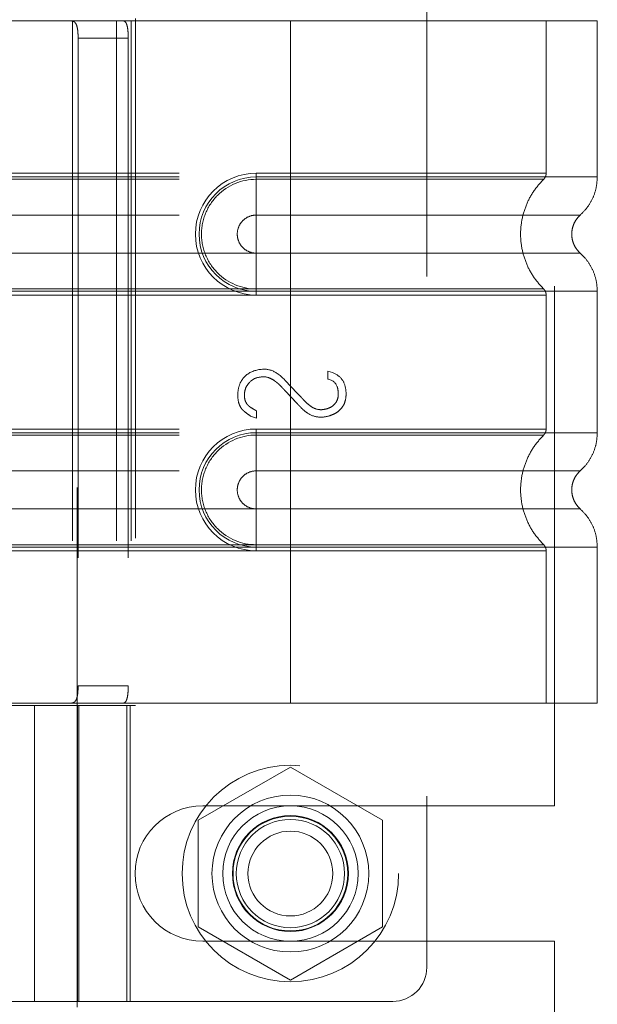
# Model space of a CAD drawing. Header units: inches. Extents: x 0.2 to 10.7, y 0.2 to 7.9.
# Tile 85 of 105: x 6.307 to 6.418, y 3.26 to 3.45. Entities that reach past the tile are written whole.
import ezdxf

# ---------------------------------------------------------------- set-up
doc = ezdxf.new("R2010")
doc.units = ezdxf.units.IN
doc.header["$MEASUREMENT"] = 0
doc.linetypes.add('HIDDEN', pattern=[0.075, 0.05, -0.025])
doc.layers.add('DIMENSIONS', color=140, linetype='Continuous')
doc.styles.add('SLDTEXTSTYLE0', font='TXT', dxfattribs={"width": 0.7})
doc.dimstyles.new('SLDDIMSTYLE0', dxfattribs={"dimtxt": 0.084961, "dimasz": 0.13, "dimexe": 0, "dimexo": 0.0625, "dimgap": 0.02124, "dimtad": 0, "dimtih": 1, "dimtoh": 1, "dimlfac": 12, "dimrnd": 1e-09, "dimzin": 12, "dimdsep": 46, "dimtxsty": 'SLDTEXTSTYLE0', "dimsah": 1, "dimcen": 0.09, "dimadec": 0, "dimazin": 3, "dimtfac": 1, "dimtofl": 0, "dimtmove": 0, "dimatfit": 3, "dimfxl": 0, "dimfrac": 2, "dimtolj": 1, "dimtzin": 12, "dimarcsym": 0})

# ---------------------------------------------------------------- blocks, each defined once
blk = doc.blocks.new('_D_18')
at = {"layer": 'DIMENSIONS'}
for p, q in [((6.30531, 4.64824), (5.77756, 4.64824)), ((5.90256, 4.64824), (5.90256, 4.08164)), ((5.74098, 3.92759), (5.71245, 3.92759)), ((5.71245, 3.92759), (5.71245, 3.79255)), ((6.06413, 3.92759), (6.09266, 3.92759)), ((6.09266, 3.92759), (6.09266, 3.79255)), ((5.71245, 3.79255), (5.74098, 3.79255)), ((6.09266, 3.79255), (6.06413, 3.79255)), ((5.90256, 3.10791), (5.90256, 3.77353)), ((6.30531, 3.10791), (5.77756, 3.10791))]:
    blk.add_line(p, q, dxfattribs=at)
for points in [[(5.90256, 4.64824), (5.88256, 4.51824), (5.92256, 4.51824)], [(5.90256, 3.10791), (5.92256, 3.23791), (5.88256, 3.23791)]]:
    blk.add_solid(points, dxfattribs=at)
at = {"layer": 'DIMENSIONS', "char_height": 0.083333, "attachment_point": 1, "style": 'SLDTEXTSTYLE0'}
for s, insert in [('18.48', (5.74098, 4.05403)), ('469.5', (5.74098, 3.89998))]:
    blk.add_mtext(s, dxfattribs=dict(at, insert=insert))

msp = doc.modelspace()

# ---------------------------------------------------------------- linework, layer by layer
at = {"color": 7, "linetype": 'HIDDEN', "lineweight": 18}
for p, q in [((6.3180888, 3.2597026), (6.3180888, 3.5057655)), ((6.385346, 3.5003062), (6.385346, 3.2673666)), ((6.4099326, 3.298432), (6.4099326, 3.4692237)), ((6.3292738, 3.4499453), (6.3292738, 3.3177275)), ((6.3590993, 3.4494532), (6.3046373, 3.4494532)), ((6.3171979, 3.4494532), (6.3171979, 3.3182196)), ((6.3256339, 3.4494532), (6.3256339, 3.3182196)), ((6.3284459, 3.4494532), (6.3284459, 3.3182196)), ((6.3284459, 3.4494532), (6.3284459, 3.3182196)), ((6.3590993, 3.4494532), (6.3590993, 3.4194465)), ((6.4181544, 3.4494532), (6.3590993, 3.4494532)), ((6.3590993, 3.4494532), (6.3590993, 3.4194465)), ((6.3590993, 3.4494532), (6.3590993, 3.4201572)), ((6.3590993, 3.4494532), (6.3590993, 3.4201572)), ((6.4083119, 3.4201572), (6.4083119, 3.4494532)), ((6.4181544, 3.4194465), (6.4181544, 3.4494532)), ((6.3182507, 3.4461724), (6.3182507, 3.3215005)), ((6.3279015, 3.4461724), (6.3182507, 3.4461724)), ((6.3279015, 3.4461724), (6.3279015, 3.3215005)), ((6.2377082, 3.4201572), (6.3590993, 3.4201572)), ((6.3590993, 3.4201572), (6.3525376, 3.4201572)), ((6.3525376, 3.4201572), (6.3525376, 3.4189867)), ((6.2377082, 3.4194465), (6.3590993, 3.4194465)), ((6.2377082, 3.4189867), (6.3590993, 3.4189867)), ((6.3525376, 3.4194465), (6.3525376, 3.4121049)), ((6.3590993, 3.4194465), (6.3525376, 3.4194465)), ((6.3590993, 3.4189867), (6.3525376, 3.4189867)), ((6.2377082, 3.4121049), (6.3590993, 3.4121049)), ((6.3590993, 3.4121049), (6.3525376, 3.4121049)), ((6.3590993, 3.4047805), (6.2377082, 3.4047805)), ((6.3525376, 3.4047805), (6.3590993, 3.4047805)), ((6.3525376, 3.3974389), (6.3525376, 3.4047805)), ((6.3590993, 3.3978988), (6.2377082, 3.3978988)), ((6.3590993, 3.3974389), (6.2377082, 3.3974389)), ((6.3525376, 3.3978988), (6.3590993, 3.3978988)), ((6.3525376, 3.3967283), (6.3525376, 3.3978988)), ((6.3525376, 3.3974389), (6.3590993, 3.3974389)), ((6.3590993, 3.3974389), (6.3590993, 3.3702339)), ((6.3590993, 3.3974389), (6.3590993, 3.3702339)), ((6.4181544, 3.3702339), (6.4181544, 3.3974389)), ((6.3590993, 3.3967283), (6.2377082, 3.3967283)), ((6.3525376, 3.3967283), (6.3590993, 3.3967283)), ((6.3590993, 3.3967283), (6.3590993, 3.3709446)), ((6.3590993, 3.3967283), (6.3590993, 3.3709446)), ((6.4083119, 3.3709446), (6.4083119, 3.3967283)), ((6.3662895, 3.3820447), (6.3672183, 3.3818045)), ((6.3662895, 3.3805555), (6.3662895, 3.3820447)), ((6.3525501, 3.3744704), (6.3525501, 3.3730612)), ((6.3525501, 3.3730612), (6.3513971, 3.3734456)), ((6.2377082, 3.3709446), (6.3590993, 3.3709446)), ((6.3525376, 3.3709446), (6.3525376, 3.3697741)), ((6.3590993, 3.3709446), (6.3525376, 3.3709446)), ((6.2377082, 3.3702339), (6.3590993, 3.3702339)), ((6.2377082, 3.3697741), (6.3590993, 3.3697741)), ((6.3525376, 3.3702339), (6.3525376, 3.3628923)), ((6.3590993, 3.3702339), (6.3525376, 3.3702339)), ((6.3590993, 3.3697741), (6.3525376, 3.3697741)), ((6.2377082, 3.3628923), (6.3590993, 3.3628923)), ((6.3590993, 3.3628923), (6.3525376, 3.3628923)), ((6.3590993, 3.3555679), (6.2377082, 3.3555679)), ((6.3525376, 3.3555679), (6.3590993, 3.3555679)), ((6.3525376, 3.3482263), (6.3525376, 3.3555679)), ((6.3590993, 3.3486862), (6.2377082, 3.3486862)), ((6.3590993, 3.3482263), (6.2377082, 3.3482263)), ((6.3590993, 3.3475157), (6.2377082, 3.3475157)), ((6.3525376, 3.3486862), (6.3590993, 3.3486862)), ((6.3525376, 3.3475157), (6.3525376, 3.3486862)), ((6.3525376, 3.3482263), (6.3590993, 3.3482263)), ((6.3525376, 3.3475157), (6.3590993, 3.3475157)), ((6.3590993, 3.3482263), (6.3590993, 3.3182196)), ((6.3590993, 3.3482263), (6.3590993, 3.3182196)), ((6.3590993, 3.3475157), (6.3590993, 3.3182196)), ((6.3590993, 3.3475157), (6.3590993, 3.3182196)), ((6.4083119, 3.3182196), (6.4083119, 3.3475157)), ((6.4181544, 3.3182196), (6.4181544, 3.3482263)), ((6.3182507, 3.3215005), (6.3279015, 3.3215005)), ((6.291514, 3.3177275), (6.3282594, 3.3177275)), ((6.3590993, 3.3182196), (6.3046373, 3.3182196)), ((6.3098867, 3.3177275), (6.3098867, 3.2608049)), ((6.3098867, 3.2608049), (6.3098867, 3.3177275)), ((6.3181262, 3.3177275), (6.3181262, 3.2608049)), ((6.3184169, 3.2608049), (6.3184169, 3.3177275)), ((6.3276334, 3.2608049), (6.3276334, 3.3177275)), ((6.3282594, 3.3177275), (6.3292738, 3.3177275)), ((6.3282594, 3.2608049), (6.3282594, 3.3177275)), ((6.4181544, 3.3182196), (6.3590993, 3.3182196)), ((6.3590993, 3.3059071), (6.3413493, 3.2956592)), ((6.3768493, 3.2956592), (6.3590993, 3.3059071)), ((6.3422243, 3.298432), (6.4099326, 3.298432)), ((6.3413493, 3.2956592), (6.3413493, 3.2751632)), ((6.3768493, 3.2751632), (6.3768493, 3.2956592)), ((6.3413493, 3.2751632), (6.3590993, 3.2649153)), ((6.3590993, 3.2649153), (6.3768493, 3.2751632)), ((6.3422243, 3.2723904), (6.4099326, 3.2723904)), ((6.4099326, 3.1901508), (6.4099326, 3.2723904)), ((6.3282594, 3.2608049), (6.291514, 3.2608049)), ((6.3282594, 3.2608049), (6.3787843, 3.2608049))]:
    msp.add_line(p, q, dxfattribs=at)
for radius in [0.0208333, 0.0150919, 0.0130208, 0.0111549, 0.0110417, 0.0104167, 0.0081625]:
    msp.add_circle((6.3590993, 3.2854112), radius, dxfattribs=at)
for centre, radius, start, end in [((6.3525376, 3.4084427), 0.0117145, 90, 270), ((6.3525376, 3.4084427), 0.0110038, 90, 270), ((6.3525376, 3.3592301), 0.0117145, 90, 270), ((6.3525376, 3.3592301), 0.0110038, 90, 270), ((6.3422243, 3.2854112), 0.0130208, 90, 270), ((6.3787843, 3.2673666), 0.0065617, 270, 0)]:
    msp.add_arc(centre, radius, start, end, dxfattribs=at)
for points, knots in [([(6.3169628, 3.4494532), (6.3172085, 3.4494532), (6.3174216, 3.4493774), (6.3177699, 3.4490628), (6.3179032, 3.4488235), (6.318096, 3.4482189), (6.3181578, 3.4478496), (6.3182343, 3.4470492), (6.3182507, 3.4466126), (6.3182507, 3.4461724)], [0, 0, 0, 0, 0.25, 0.25, 0.5, 0.5, 0.75, 0.75, 1, 1, 1, 1]), ([(6.3279015, 3.4461724), (6.3279015, 3.446607), (6.3278851, 3.4470336), (6.3278157, 3.4478299), (6.3277622, 3.4481946), (6.3276115, 3.4487997), (6.3275125, 3.4490434), (6.3272717, 3.4493682), (6.3271276, 3.4494532), (6.3269674, 3.4494532)], [0, 0, 0, 0, 0.25, 0.25, 0.5, 0.5, 0.75, 0.75, 1, 1, 1, 1]), ([(6.3590993, 3.4201572), (6.3666174, 3.4201572), (6.3794881, 3.4201572), (6.3954107, 3.4201572), (6.40575, 3.4201572), (6.409593, 3.4201572), (6.40575, 3.4201572), (6.3954107, 3.4201572), (6.3794881, 3.4201572), (6.3666174, 3.4201572), (6.3590993, 3.4201572)], [4.71239975, 4.71239975, 4.71239975, 4.71239975, 5.17054869, 5.49779793, 5.89049701, 6.2831961, 6.67589519, 7.06859428, 7.39584352, 7.85399245, 7.85399245, 7.85399245, 7.85399245]), ([(6.4078153, 3.4189813), (6.4078893, 3.4190615), (6.4080388, 3.4192234), (6.4081918, 3.4195193), (6.4082957, 3.4198358), (6.4083065, 3.4200558), (6.4083119, 3.4201648)], [0, 0, 0, 0, 0.24752408, 0.49999998, 0.75247589, 1, 1, 1, 1]), ([(6.3525376, 3.4189867), (6.3497661, 3.4190144), (6.3456685, 3.4172649), (6.3425429, 3.4125823), (6.341719, 3.4084427), (6.3425429, 3.4043031), (6.3456685, 3.3996206), (6.3497661, 3.397871), (6.3525376, 3.3978988)], [6.28318531, 6.28318531, 6.28318531, 6.28318531, 7.06858347, 7.46128255, 7.85398163, 8.24668072, 8.6393798, 9.42477796, 9.42477796, 9.42477796, 9.42477796]), ([(6.3590993, 3.4194465), (6.3629644, 3.4194465), (6.3668295, 3.4194465), (6.3744112, 3.4194465), (6.3781278, 3.4194465), (6.3852696, 3.4194465), (6.3886948, 3.4194465), (6.3951223, 3.4194465), (6.3981245, 3.4194465), (6.4035906, 3.4194465), (6.4060545, 3.4194465), (6.4103492, 3.4194465), (6.41218, 3.4194465), (6.4151382, 3.4194465), (6.4162656, 3.4194465), (6.4177737, 3.4194465), (6.4181544, 3.4194465), (6.4181544, 3.4194465), (6.4177737, 3.4194465), (6.4162656, 3.4194465), (6.4151382, 3.4194465), (6.41218, 3.4194465), (6.4103492, 3.4194465), (6.4060545, 3.4194465), (6.4035906, 3.4194465), (6.3981245, 3.4194465), (6.3951223, 3.4194465), (6.3886948, 3.4194465), (6.3852696, 3.4194465), (6.3781278, 3.4194465), (6.3744112, 3.4194465), (6.3668295, 3.4194465), (6.3629644, 3.4194465), (6.3590993, 3.4194465)], [0, 0, 0, 0, 0.0625, 0.0625, 0.125, 0.125, 0.1875, 0.1875, 0.25, 0.25, 0.3125, 0.3125, 0.375, 0.375, 0.4375, 0.4375, 0.5, 0.5, 0.5625, 0.5625, 0.625, 0.625, 0.6875, 0.6875, 0.75, 0.75, 0.8125, 0.8125, 0.875, 0.875, 0.9375, 0.9375, 1, 1, 1, 1]), ([(6.3590993, 3.4194465), (6.3590993, 3.418107), (6.3590993, 3.4152984), (6.3590993, 3.4129933), (6.3590993, 3.4121041)], [0.052118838, 0.052118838, 0.052118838, 0.052118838, 0.500001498, 0.948006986, 0.948006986, 0.948006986, 0.948006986]), ([(6.3590993, 3.4194465), (6.3590993, 3.4180654), (6.3590993, 3.4166851), (6.3590993, 3.4141641), (6.3590993, 3.4130248), (6.3590993, 3.4121049)], [0, 0, 0, 0, 0.5, 0.5, 1, 1, 1, 1]), ([(6.3590993, 3.4189867), (6.3654781, 3.4189867), (6.371851, 3.4189867), (6.3836361, 3.4189868), (6.3890419, 3.4189868), (6.398057, 3.4189869), (6.4016713, 3.4189869), (6.4065505, 3.4189869), (6.4078204, 3.418987), (6.407819, 3.418987), (6.4065521, 3.418987), (6.4016703, 3.4189871), (6.3980584, 3.4189871), (6.3890417, 3.4189872), (6.3836366, 3.4189872), (6.3718512, 3.4189873), (6.365479, 3.4189873), (6.3590993, 3.4189873)], [0, 0, 0, 0, 0.125, 0.125, 0.25, 0.25, 0.375, 0.375, 0.5, 0.5, 0.625, 0.625, 0.75, 0.75, 0.875, 0.875, 1, 1, 1, 1]), ([(6.3590993, 3.3978988), (6.3590993, 3.4006302), (6.3590993, 3.4084427), (6.3590993, 3.4162552), (6.3590993, 3.4189867)], [0.027131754, 0.027131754, 0.027131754, 0.027131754, 0.5, 0.972868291, 0.972868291, 0.972868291, 0.972868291]), ([(6.4079217, 3.3978005), (6.4072466, 3.3985282), (6.4058966, 3.3999834), (6.4044946, 3.4026326), (6.4036, 3.4054738), (6.4032924, 3.4084427), (6.4036, 3.4114116), (6.4044946, 3.4142529), (6.4058966, 3.416902), (6.4072466, 3.4183572), (6.4079217, 3.4190849)], [0, 0, 0, 0, 0.12508578, 0.25012635, 0.37515545, 0.5, 0.62484455, 0.74987365, 0.87491422, 1, 1, 1, 1]), ([(6.4148314, 3.4120729), (6.4153182, 3.4125591), (6.4163027, 3.4135427), (6.4173455, 3.4153744), (6.4180275, 3.4173694), (6.4181125, 3.4187592), (6.4181545, 3.4194465)], [0, 0, 0, 0, 0.2471303, 0.49986639, 0.75266195, 1, 1, 1, 1]), ([(6.3525376, 3.4121049), (6.3520582, 3.4121049), (6.351579, 3.4120096), (6.3506932, 3.4116427), (6.350287, 3.4113713), (6.349609, 3.4106933), (6.3493376, 3.4102871), (6.3489707, 3.4094013), (6.3488754, 3.4089221), (6.3488754, 3.4079633), (6.3489707, 3.4074841), (6.3493376, 3.4065983), (6.349609, 3.4061921), (6.350287, 3.4055142), (6.3506932, 3.4052427), (6.351579, 3.4048758), (6.3520582, 3.4047805), (6.3525376, 3.4047805)], [0, 0, 0, 0, 0.125, 0.125, 0.25, 0.25, 0.375, 0.375, 0.5, 0.5, 0.625, 0.625, 0.75, 0.75, 0.875, 0.875, 1, 1, 1, 1]), ([(6.3590993, 3.4121041), (6.3673697, 3.4121041), (6.3817821, 3.4121041), (6.3999048, 3.4121041), (6.4118925, 3.4121041), (6.4163539, 3.4121041), (6.4118925, 3.4121041), (6.3999048, 3.4121041), (6.3817821, 3.4121041), (6.3673697, 3.4121041), (6.3590993, 3.4121041)], [4.71241411, 4.71241411, 4.71241411, 4.71241411, 5.15721613, 5.48839216, 5.88580339, 6.28321463, 6.68062587, 7.0780371, 7.40921314, 7.85401516, 7.85401516, 7.85401516, 7.85401516]), ([(6.4149037, 3.4047485), (6.414657, 3.4049943), (6.414163, 3.4054866), (6.4136445, 3.4064047), (6.4133106, 3.4073983), (6.4131943, 3.4084427), (6.4133106, 3.4094871), (6.4136445, 3.4104807), (6.414163, 3.4113988), (6.414657, 3.4118911), (6.4149037, 3.412137)], [0, 0, 0, 0, 0.12483242, 0.24993914, 0.37510573, 0.5, 0.62489427, 0.75006086, 0.87516758, 1, 1, 1, 1]), ([(6.3590993, 3.4047814), (6.3673697, 3.4047814), (6.3817821, 3.4047814), (6.3999048, 3.4047814), (6.4118925, 3.4047814), (6.4163539, 3.4047814), (6.4118925, 3.4047814), (6.3999048, 3.4047814), (6.3817821, 3.4047814), (6.3673697, 3.4047814), (6.3590993, 3.4047814)], [4.71236405, 4.71236405, 4.71236405, 4.71236405, 5.15716608, 5.48834211, 5.88575335, 6.2831646, 6.68057584, 7.07798708, 7.40916311, 7.85396503, 7.85396503, 7.85396503, 7.85396503]), ([(6.3590993, 3.3974389), (6.3590993, 3.3987785), (6.3590993, 3.401587), (6.3590993, 3.4038922), (6.3590993, 3.4047814)], [0.052118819, 0.052118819, 0.052118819, 0.052118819, 0.500001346, 0.948007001, 0.948007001, 0.948007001, 0.948007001]), ([(6.3590993, 3.3974389), (6.3590993, 3.39882), (6.3590993, 3.4002003), (6.3590993, 3.4027213), (6.3590993, 3.4038606), (6.3590993, 3.4047805)], [0, 0, 0, 0, 0.5, 0.5, 1, 1, 1, 1]), ([(6.4181545, 3.3974389), (6.4181125, 3.3981262), (6.4180275, 3.399516), (6.4173455, 3.401511), (6.4163027, 3.4033427), (6.4153182, 3.4043263), (6.4148314, 3.4048125)], [0, 0, 0, 0, 0.24733805, 0.50013361, 0.75286969, 1, 1, 1, 1]), ([(6.3590993, 3.3978981), (6.365479, 3.3978981), (6.3718512, 3.3978982), (6.3836366, 3.3978982), (6.3890417, 3.3978983), (6.3980584, 3.3978983), (6.4016703, 3.3978983), (6.4065521, 3.3978984), (6.407819, 3.3978984), (6.4078204, 3.3978985), (6.4065505, 3.3978985), (6.4016713, 3.3978985), (6.398057, 3.3978986), (6.3890419, 3.3978986), (6.3836361, 3.3978986), (6.371851, 3.3978987), (6.3654781, 3.3978987), (6.3590993, 3.3978988)], [0, 0, 0, 0, 0.125, 0.125, 0.25, 0.25, 0.375, 0.375, 0.5, 0.5, 0.625, 0.625, 0.75, 0.75, 0.875, 0.875, 1, 1, 1, 1]), ([(6.3590993, 3.3974389), (6.3629644, 3.3974389), (6.3668295, 3.3974389), (6.3744112, 3.3974389), (6.3781278, 3.3974389), (6.3852696, 3.3974389), (6.3886948, 3.3974389), (6.3951223, 3.3974389), (6.3981245, 3.3974389), (6.4035906, 3.3974389), (6.4060545, 3.3974389), (6.4103492, 3.3974389), (6.41218, 3.3974389), (6.4151382, 3.3974389), (6.4162656, 3.3974389), (6.4177737, 3.3974389), (6.4181544, 3.3974389), (6.4181544, 3.3974389), (6.4177737, 3.3974389), (6.4162656, 3.3974389), (6.4151382, 3.3974389), (6.41218, 3.3974389), (6.4103492, 3.3974389), (6.4060545, 3.3974389), (6.4035906, 3.3974389), (6.3981245, 3.3974389), (6.3951223, 3.3974389), (6.3886948, 3.3974389), (6.3852696, 3.3974389), (6.3781278, 3.3974389), (6.3744112, 3.3974389), (6.3668295, 3.3974389), (6.3629644, 3.3974389), (6.3590993, 3.3974389)], [0, 0, 0, 0, 0.0625, 0.0625, 0.125, 0.125, 0.1875, 0.1875, 0.25, 0.25, 0.3125, 0.3125, 0.375, 0.375, 0.4375, 0.4375, 0.5, 0.5, 0.5625, 0.5625, 0.625, 0.625, 0.6875, 0.6875, 0.75, 0.75, 0.8125, 0.8125, 0.875, 0.875, 0.9375, 0.9375, 1, 1, 1, 1]), ([(6.4083119, 3.3967206), (6.4083065, 3.3968296), (6.4082957, 3.3970497), (6.4081918, 3.3973662), (6.4080388, 3.397662), (6.4078893, 3.3978239), (6.4078153, 3.3979041)], [0, 0, 0, 0, 0.2475241, 0.50000001, 0.75247591, 1, 1, 1, 1]), ([(6.3590993, 3.3967282), (6.3666174, 3.3967282), (6.3794881, 3.3967282), (6.3954107, 3.3967282), (6.40575, 3.3967282), (6.409593, 3.3967282), (6.40575, 3.3967282), (6.3954107, 3.3967282), (6.3794881, 3.3967282), (6.3666174, 3.3967282), (6.3590993, 3.3967282)], [4.71239001, 4.71239001, 4.71239001, 4.71239001, 5.17053895, 5.49778819, 5.89048727, 6.28318636, 6.67588545, 7.06858454, 7.39583378, 7.85398272, 7.85398272, 7.85398272, 7.85398272]), ([(6.3513971, 3.3734456), (6.3510481, 3.3736931), (6.350468, 3.3741193), (6.3499798, 3.3745449), (6.3498209, 3.374702), (6.3495045, 3.3751313), (6.3491358, 3.3758801), (6.3488955, 3.3773279), (6.3491121, 3.3791526), (6.3497765, 3.3805492), (6.3513341, 3.3820287), (6.3529127, 3.382445), (6.3541674, 3.382445)], [0, 0, 0, 0, 0.0625, 0.125, 0.15625, 0.1875, 0.25, 0.375, 0.5, 0.625, 0.75, 1, 1, 1, 1]), ([(6.3672183, 3.3818045), (6.3679466, 3.3815213), (6.3690984, 3.3806964), (6.3697618, 3.379077), (6.3698526, 3.37731), (6.3696228, 3.3761067), (6.3691352, 3.3751231), (6.3682336, 3.3742391), (6.3675515, 3.3738338), (6.3664028, 3.373375), (6.3646839, 3.3730696), (6.3629566, 3.3735499), (6.3618002, 3.3744407), (6.3613373, 3.3748587), (6.3609061, 3.3753054), (6.3606847, 3.3755439), (6.3602091, 3.3760493), (6.3595779, 3.3767249), (6.3587944, 3.3775607), (6.3581623, 3.3782335), (6.3576828, 3.3787389), (6.3574627, 3.3789726), (6.3570383, 3.3794107), (6.3565604, 3.3798433), (6.3557901, 3.3804276), (6.3545069, 3.3810893), (6.3527596, 3.3809547), (6.3514954, 3.3803432), (6.350536, 3.3790539), (6.3502363, 3.377964), (6.3502609, 3.3766691), (6.3506069, 3.3758693), (6.3510931, 3.3753532), (6.3514505, 3.375101), (6.3520507, 3.3747354), (6.3525501, 3.3744704)], [0, 0, 0, 0, 0.0625, 0.125, 0.15625, 0.1875, 0.21875, 0.25, 0.28125, 0.3125, 0.375, 0.4375, 0.453125, 0.46875, 0.4765625, 0.484375, 0.5, 0.53125, 0.5625, 0.59375, 0.609375, 0.6171875, 0.625, 0.640625, 0.65625, 0.6875, 0.75, 0.8125, 0.84375, 0.875, 0.90625, 0.9375, 0.953125, 0.96875, 1, 1, 1, 1]), ([(6.3541674, 3.382445), (6.3549817, 3.382445), (6.3559988, 3.3820886), (6.3572017, 3.3811729), (6.3580475, 3.3803648), (6.3588011, 3.3795357), (6.3598073, 3.3784961), (6.3605871, 3.3776714), (6.361203, 3.3770184), (6.3614444, 3.376755), (6.362094, 3.3760744), (6.3627348, 3.3755154), (6.3637563, 3.3748128), (6.364856, 3.3745895), (6.3659916, 3.3747635), (6.3667803, 3.3750721), (6.3673356, 3.3754336), (6.3680794, 3.3762261), (6.3683389, 3.377184), (6.3682921, 3.3783517), (6.3679887, 3.3797494), (6.3672249, 3.3803996), (6.3662895, 3.3805555)], [0, 0, 0, 0, 0.125, 0.15625, 0.1875, 0.25, 0.3125, 0.375, 0.40625, 0.421875, 0.4375, 0.46875, 0.5, 0.5625, 0.625, 0.6875, 0.71875, 0.75, 0.8125, 0.84375, 0.875, 1, 1, 1, 1]), ([(6.3590993, 3.3709446), (6.3663524, 3.3709446), (6.3789939, 3.3709446), (6.3949289, 3.3709446), (6.4055334, 3.3709446), (6.4096064, 3.3709446), (6.4058999, 3.3709446), (6.395588, 3.3709446), (6.3796102, 3.3709446), (6.3666626, 3.3709446), (6.3590993, 3.3709446)], [4.71239469, 4.71239469, 4.71239469, 4.71239469, 5.154448, 5.48366074, 5.87871603, 6.27377131, 6.6688266, 7.06388188, 7.39309462, 7.85399245, 7.85399245, 7.85399245, 7.85399245]), ([(6.4078153, 3.3697687), (6.4078893, 3.3698489), (6.4080388, 3.3700108), (6.4081918, 3.3703067), (6.4082957, 3.3706232), (6.4083065, 3.3708432), (6.4083118, 3.3709522)], [0, 0, 0, 0, 0.24752405, 0.49999994, 0.75247586, 1, 1, 1, 1]), ([(6.3525376, 3.3697741), (6.3497661, 3.3698018), (6.3456685, 3.3680523), (6.3425429, 3.3633697), (6.341719, 3.3592301), (6.3425429, 3.3550905), (6.3456685, 3.350408), (6.3497661, 3.3486584), (6.3525376, 3.3486862)], [6.28318531, 6.28318531, 6.28318531, 6.28318531, 7.06858347, 7.46128255, 7.85398163, 8.24668072, 8.6393798, 9.42477796, 9.42477796, 9.42477796, 9.42477796]), ([(6.3590993, 3.3702339), (6.3629644, 3.3702339), (6.3668295, 3.3702339), (6.3744112, 3.3702339), (6.3781278, 3.3702339), (6.3852696, 3.3702339), (6.3886948, 3.3702339), (6.3951223, 3.3702339), (6.3981245, 3.3702339), (6.4035906, 3.3702339), (6.4060545, 3.3702339), (6.4103492, 3.3702339), (6.41218, 3.3702339), (6.4151382, 3.3702339), (6.4162656, 3.3702339), (6.4177737, 3.3702339), (6.4181544, 3.3702339), (6.4181544, 3.3702339), (6.4177737, 3.3702339), (6.4162656, 3.3702339), (6.4151382, 3.3702339), (6.41218, 3.3702339), (6.4103492, 3.3702339), (6.4060545, 3.3702339), (6.4035906, 3.3702339), (6.3981245, 3.3702339), (6.3951223, 3.3702339), (6.3886948, 3.3702339), (6.3852696, 3.3702339), (6.3781278, 3.3702339), (6.3744112, 3.3702339), (6.3668295, 3.3702339), (6.3629644, 3.3702339), (6.3590993, 3.3702339)], [0, 0, 0, 0, 0.0625, 0.0625, 0.125, 0.125, 0.1875, 0.1875, 0.25, 0.25, 0.3125, 0.3125, 0.375, 0.375, 0.4375, 0.4375, 0.5, 0.5, 0.5625, 0.5625, 0.625, 0.625, 0.6875, 0.6875, 0.75, 0.75, 0.8125, 0.8125, 0.875, 0.875, 0.9375, 0.9375, 1, 1, 1, 1]), ([(6.3590993, 3.3702339), (6.3590993, 3.3688944), (6.3590993, 3.3660858), (6.3590993, 3.3637807), (6.3590993, 3.3628915)], [0.052118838, 0.052118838, 0.052118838, 0.052118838, 0.500001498, 0.948006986, 0.948006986, 0.948006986, 0.948006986]), ([(6.3590993, 3.3702339), (6.3590993, 3.3688528), (6.3590993, 3.3674725), (6.3590993, 3.3649515), (6.3590993, 3.3638122), (6.3590993, 3.3628923)], [0, 0, 0, 0, 0.5, 0.5, 1, 1, 1, 1]), ([(6.3590993, 3.3697741), (6.3611293, 3.3697741), (6.3632875, 3.3697741), (6.3678459, 3.3697741), (6.3702468, 3.3697741), (6.3752358, 3.3697741), (6.3778247, 3.3697741), (6.3830735, 3.3697741), (6.3857337, 3.3697741), (6.3909306, 3.3697741), (6.3934667, 3.3697741), (6.3981477, 3.3697741), (6.4002905, 3.3697741), (6.403887, 3.3697741), (6.4053375, 3.3697741), (6.4073056, 3.3697741), (6.4078207, 3.3697741), (6.4078207, 3.3697741), (6.4073056, 3.3697741), (6.4053375, 3.3697741), (6.403887, 3.3697741), (6.4002905, 3.3697741), (6.3981477, 3.3697741), (6.3934667, 3.3697741), (6.3909306, 3.3697741), (6.3857337, 3.3697741), (6.3830735, 3.3697741), (6.3778247, 3.3697741), (6.3752358, 3.3697741), (6.3702468, 3.3697741), (6.3678459, 3.3697741), (6.3632875, 3.3697741), (6.3611293, 3.3697741), (6.3590993, 3.3697741)], [0, 0, 0, 0, 0.0625, 0.0625, 0.125, 0.125, 0.1875, 0.1875, 0.25, 0.25, 0.3125, 0.3125, 0.375, 0.375, 0.4375, 0.4375, 0.5, 0.5, 0.5625, 0.5625, 0.625, 0.625, 0.6875, 0.6875, 0.75, 0.75, 0.8125, 0.8125, 0.875, 0.875, 0.9375, 0.9375, 1, 1, 1, 1]), ([(6.4079217, 3.3485879), (6.4072508, 3.3493184), (6.4059085, 3.3507798), (6.4045051, 3.3534262), (6.4036035, 3.3562641), (6.4032908, 3.3592301), (6.4036035, 3.3621961), (6.4045051, 3.365034), (6.4059085, 3.3676804), (6.4072508, 3.3691419), (6.4079217, 3.3698723)], [0, 0, 0, 0, 0.12505483, 0.25020853, 0.37526383, 0.5, 0.62473617, 0.74979147, 0.87494517, 1, 1, 1, 1]), ([(6.4148314, 3.3628603), (6.4153182, 3.3633465), (6.4163027, 3.3643301), (6.4173455, 3.3661618), (6.4180275, 3.3681568), (6.4181125, 3.3695466), (6.4181545, 3.3702339)], [0, 0, 0, 0, 0.2471303, 0.49986639, 0.75266195, 1, 1, 1, 1]), ([(6.3525376, 3.3628923), (6.3520582, 3.3628923), (6.351579, 3.362797), (6.3506932, 3.3624301), (6.350287, 3.3621587), (6.349609, 3.3614807), (6.3493376, 3.3610745), (6.3489707, 3.3601887), (6.3488754, 3.3597095), (6.3488754, 3.3587507), (6.3489707, 3.3582715), (6.3493376, 3.3573857), (6.349609, 3.3569795), (6.350287, 3.3563016), (6.3506932, 3.3560301), (6.351579, 3.3556632), (6.3520582, 3.3555679), (6.3525376, 3.3555679)], [0, 0, 0, 0, 0.125, 0.125, 0.25, 0.25, 0.375, 0.375, 0.5, 0.5, 0.625, 0.625, 0.75, 0.75, 0.875, 0.875, 1, 1, 1, 1]), ([(6.3590993, 3.3628915), (6.3673697, 3.3628915), (6.3817821, 3.3628915), (6.3999048, 3.3628915), (6.4118925, 3.3628915), (6.4163539, 3.3628915), (6.4118925, 3.3628915), (6.3999048, 3.3628915), (6.3817821, 3.3628915), (6.3673697, 3.3628915), (6.3590993, 3.3628915)], [4.71241411, 4.71241411, 4.71241411, 4.71241411, 5.15721613, 5.48839216, 5.88580339, 6.28321463, 6.68062587, 7.0780371, 7.40921314, 7.85401516, 7.85401516, 7.85401516, 7.85401516]), ([(6.4149037, 3.3555359), (6.414657, 3.3557817), (6.414163, 3.356274), (6.4136445, 3.3571921), (6.4133106, 3.3581857), (6.4131943, 3.3592301), (6.4133106, 3.3602745), (6.4136445, 3.3612681), (6.414163, 3.3621862), (6.414657, 3.3626785), (6.4149037, 3.3629244)], [0, 0, 0, 0, 0.124832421, 0.249939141, 0.375105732, 0.5, 0.624894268, 0.750060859, 0.875167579, 1, 1, 1, 1]), ([(6.3590993, 3.3555688), (6.3673697, 3.3555688), (6.3817821, 3.3555688), (6.3999048, 3.3555688), (6.4118925, 3.3555688), (6.4163539, 3.3555688), (6.4118925, 3.3555688), (6.3999048, 3.3555688), (6.3817821, 3.3555688), (6.3673697, 3.3555688), (6.3590993, 3.3555688)], [4.71236405, 4.71236405, 4.71236405, 4.71236405, 5.15716608, 5.48834211, 5.88575335, 6.2831646, 6.68057584, 7.07798708, 7.40916311, 7.85396514, 7.85396514, 7.85396514, 7.85396514]), ([(6.3590993, 3.3482263), (6.3590993, 3.3495659), (6.3590993, 3.3523744), (6.3590993, 3.3546796), (6.3590993, 3.3555688)], [0.052118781, 0.052118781, 0.052118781, 0.052118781, 0.500001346, 0.948006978, 0.948006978, 0.948006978, 0.948006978]), ([(6.3590993, 3.3482263), (6.3590993, 3.3496074), (6.3590993, 3.3509877), (6.3590993, 3.3535087), (6.3590993, 3.354648), (6.3590993, 3.3555679)], [0, 0, 0, 0, 0.5, 0.5, 1, 1, 1, 1]), ([(6.4181545, 3.3482263), (6.4181125, 3.3489136), (6.4180275, 3.3503034), (6.4173455, 3.3522984), (6.4163027, 3.3541301), (6.4153182, 3.3551137), (6.4148314, 3.3555999)], [0, 0, 0, 0, 0.24733805, 0.50013361, 0.75286969, 1, 1, 1, 1]), ([(6.3590993, 3.3486862), (6.3611293, 3.3486862), (6.3632875, 3.3486862), (6.3678459, 3.3486862), (6.3702468, 3.3486862), (6.3752358, 3.3486862), (6.3778247, 3.3486862), (6.3830735, 3.3486862), (6.3857337, 3.3486862), (6.3909306, 3.3486862), (6.3934667, 3.3486862), (6.3981477, 3.3486862), (6.4002905, 3.3486862), (6.403887, 3.3486862), (6.4053375, 3.3486862), (6.4073056, 3.3486862), (6.4078207, 3.3486862), (6.4078207, 3.3486862), (6.4073056, 3.3486862), (6.4053375, 3.3486862), (6.403887, 3.3486862), (6.4002905, 3.3486862), (6.3981477, 3.3486862), (6.3934667, 3.3486862), (6.3909306, 3.3486862), (6.3857337, 3.3486862), (6.3830735, 3.3486862), (6.3778247, 3.3486862), (6.3752358, 3.3486862), (6.3702468, 3.3486862), (6.3678459, 3.3486862), (6.3632875, 3.3486862), (6.3611293, 3.3486862), (6.3590993, 3.3486862)], [0, 0, 0, 0, 0.0625, 0.0625, 0.125, 0.125, 0.1875, 0.1875, 0.25, 0.25, 0.3125, 0.3125, 0.375, 0.375, 0.4375, 0.4375, 0.5, 0.5, 0.5625, 0.5625, 0.625, 0.625, 0.6875, 0.6875, 0.75, 0.75, 0.8125, 0.8125, 0.875, 0.875, 0.9375, 0.9375, 1, 1, 1, 1]), ([(6.3590993, 3.3482263), (6.3629644, 3.3482263), (6.3668295, 3.3482263), (6.3744112, 3.3482263), (6.3781278, 3.3482263), (6.3852696, 3.3482263), (6.3886948, 3.3482263), (6.3951223, 3.3482263), (6.3981245, 3.3482263), (6.4035906, 3.3482263), (6.4060545, 3.3482263), (6.4103492, 3.3482263), (6.41218, 3.3482263), (6.4151382, 3.3482263), (6.4162656, 3.3482263), (6.4177737, 3.3482263), (6.4181544, 3.3482263), (6.4181544, 3.3482263), (6.4177737, 3.3482263), (6.4162656, 3.3482263), (6.4151382, 3.3482263), (6.41218, 3.3482263), (6.4103492, 3.3482263), (6.4060545, 3.3482263), (6.4035906, 3.3482263), (6.3981245, 3.3482263), (6.3951223, 3.3482263), (6.3886948, 3.3482263), (6.3852696, 3.3482263), (6.3781278, 3.3482263), (6.3744112, 3.3482263), (6.3668295, 3.3482263), (6.3629644, 3.3482263), (6.3590993, 3.3482263)], [0, 0, 0, 0, 0.0625, 0.0625, 0.125, 0.125, 0.1875, 0.1875, 0.25, 0.25, 0.3125, 0.3125, 0.375, 0.375, 0.4375, 0.4375, 0.5, 0.5, 0.5625, 0.5625, 0.625, 0.625, 0.6875, 0.6875, 0.75, 0.75, 0.8125, 0.8125, 0.875, 0.875, 0.9375, 0.9375, 1, 1, 1, 1]), ([(6.3590993, 3.3475157), (6.3666626, 3.3475157), (6.3796102, 3.3475157), (6.395588, 3.3475157), (6.4058999, 3.3475157), (6.4096064, 3.3475157), (6.4055334, 3.3475157), (6.3949289, 3.3475157), (6.3789939, 3.3475157), (6.3663524, 3.3475157), (6.3590993, 3.3475157)], [4.71239001, 4.71239001, 4.71239001, 4.71239001, 5.17328784, 5.50250058, 5.89755587, 6.29261115, 6.68766644, 7.08272172, 7.41193446, 7.85398778, 7.85398778, 7.85398778, 7.85398778]), ([(6.4083118, 3.347508), (6.4083065, 3.347617), (6.4082957, 3.3478371), (6.4081918, 3.3481536), (6.4080388, 3.3484494), (6.4078893, 3.3486113), (6.4078153, 3.3486915)], [0, 0, 0, 0, 0.247524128, 0.500000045, 0.752475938, 1, 1, 1, 1]), ([(6.3182507, 3.3215005), (6.3182507, 3.3210602), (6.3182346, 3.3206279), (6.3181579, 3.3198237), (6.3180964, 3.3194558), (6.317904, 3.3188511), (6.3177701, 3.3186107), (6.3174237, 3.3182968), (6.3172086, 3.3182196), (6.3169628, 3.3182196)], [0, 0, 0, 0, 0.25, 0.25, 0.5, 0.5, 0.75, 0.75, 1, 1, 1, 1]), ([(6.3269674, 3.3182196), (6.3271275, 3.3182196), (6.32727, 3.3183029), (6.3275125, 3.3186289), (6.3276109, 3.3188715), (6.3277619, 3.3194763), (6.3278156, 3.3198428), (6.3278848, 3.3206339), (6.3279015, 3.3210658), (6.3279015, 3.3215005)], [0, 0, 0, 0, 0.25, 0.25, 0.5, 0.5, 0.75, 0.75, 1, 1, 1, 1])]:
    msp.add_open_spline(points, degree=3, knots=knots, dxfattribs=at)
for points in [[(6.3590993, 3.4201572), (6.3590993, 3.4197329), (6.3590993, 3.4192798), (6.3590993, 3.4189866)], [(6.3590993, 3.4201572), (6.3590993, 3.4197227), (6.3590993, 3.4192911), (6.3590993, 3.4189867)], [(6.3525376, 3.4084427), (6.3525376, 3.4104016), (6.3525376, 3.414311), (6.3525376, 3.4176151), (6.3525376, 3.4189867)], [(6.3590993, 3.3978988), (6.3590993, 3.4006412), (6.3590993, 3.4084427), (6.3590993, 3.4162442), (6.3590993, 3.4189867)], [(6.3525376, 3.4084427), (6.3525376, 3.4098162), (6.3525376, 3.4111896), (6.3525376, 3.4121049)], [(6.3590993, 3.4084427), (6.3590993, 3.4098162), (6.3590993, 3.4111896), (6.3590993, 3.4121049)], [(6.3590993, 3.4084427), (6.3590993, 3.4098163), (6.3590993, 3.4111899), (6.3590993, 3.4121042)], [(6.3525376, 3.3978988), (6.3525376, 3.3992703), (6.3525376, 3.4025744), (6.3525376, 3.4064838), (6.3525376, 3.4084427)], [(6.3525376, 3.4047805), (6.3525376, 3.4056958), (6.3525376, 3.4070693), (6.3525376, 3.4084427)], [(6.3590993, 3.4047805), (6.3590993, 3.4056958), (6.3590993, 3.4070693), (6.3590993, 3.4084427)], [(6.3590993, 3.4047812), (6.3590993, 3.4056956), (6.3590993, 3.4070691), (6.3590993, 3.4084427)], [(6.3590993, 3.3967283), (6.3590993, 3.3971627), (6.3590993, 3.3975944), (6.3590993, 3.3978988)], [(6.3590993, 3.3967282), (6.3590993, 3.3971525), (6.3590993, 3.3976056), (6.3590993, 3.3978988)], [(6.3590993, 3.3709446), (6.3590993, 3.3705203), (6.3590993, 3.3700672), (6.3590993, 3.369774)], [(6.3590993, 3.3709446), (6.3590993, 3.3705101), (6.3590993, 3.3700785), (6.3590993, 3.3697741)], [(6.3525376, 3.3592301), (6.3525376, 3.361189), (6.3525376, 3.3650984), (6.3525376, 3.3684025), (6.3525376, 3.3697741)], [(6.3590993, 3.3697741), (6.3590993, 3.3670308), (6.3590993, 3.3592301), (6.3590993, 3.3514294), (6.3590993, 3.3486862)], [(6.3590993, 3.3697741), (6.3590993, 3.3670316), (6.3590993, 3.3592301), (6.3590993, 3.3514286), (6.3590993, 3.3486862)], [(6.3525376, 3.3592301), (6.3525376, 3.3606036), (6.3525376, 3.361977), (6.3525376, 3.3628923)], [(6.3590993, 3.3628923), (6.3590993, 3.361977), (6.3590993, 3.3606036), (6.3590993, 3.3592301)], [(6.3590993, 3.3628916), (6.3590993, 3.3619773), (6.3590993, 3.3606037), (6.3590993, 3.3592301)], [(6.3525376, 3.3486862), (6.3525376, 3.3500577), (6.3525376, 3.3533618), (6.3525376, 3.3572712), (6.3525376, 3.3592301)], [(6.3525376, 3.3555679), (6.3525376, 3.3564832), (6.3525376, 3.3578567), (6.3525376, 3.3592301)], [(6.3590993, 3.3592301), (6.3590993, 3.3578565), (6.3590993, 3.356483), (6.3590993, 3.3555686)], [(6.3590993, 3.3592301), (6.3590993, 3.3578567), (6.3590993, 3.3564832), (6.3590993, 3.3555679)], [(6.3590993, 3.3475156), (6.3590993, 3.3479402), (6.3590993, 3.3483937), (6.3590993, 3.3486869)], [(6.3590993, 3.3475157), (6.3590993, 3.3479501), (6.3590993, 3.3483818), (6.3590993, 3.3486862)]]:
    msp.add_open_spline(points, degree=3, dxfattribs=at)

# ---------------------------------------------------------------- dimensions: what is measured, and where the dimension line sits
at = {"layer": 'DIMENSIONS'}
dim = msp.add_linear_dim(base=(5.9025576, 4.6482445), p1=(6.3553076, 3.1079112), p2=(6.3553076, 4.6482445), angle=90, dimstyle='SLDDIMSTYLE0', dxfattribs=at)
dim.commit()
dim.dimension.update_dxf_attribs({"geometry": '_D_18', "text_midpoint": (5.9025576, 3.9275852), "dimtype": 160})

doc.saveas('drawing.dxf')
